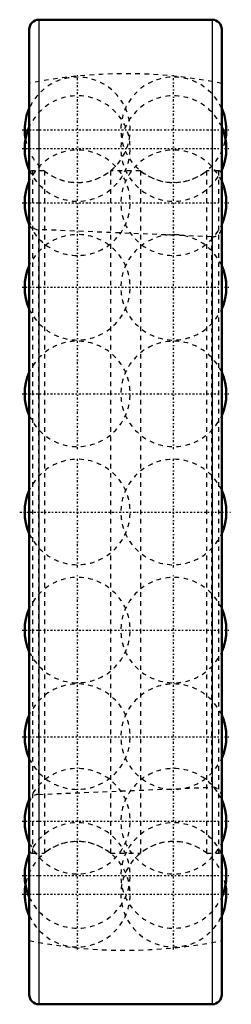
# Model space of a CAD drawing. Header units: millimetres. Extents: x -2 to 44, y -108 to 108.
import ezdxf

# ---------------------------------------------------------------- set-up
doc = ezdxf.new("R2010")
doc.units = ezdxf.units.MM
doc.linetypes.add('Center', pattern=[1.5, 0.45, -0.5, 0.05, -0.5])
doc.linetypes.add('Dashed', pattern=[2, 1, -1])
for name, color, linetype, lineweight in [('2d ConnectionPoints', 7, 'Continuous', 50), ('AM_0', 7, 'Continuous', 50), ('AM_4', 3, 'Continuous', 25), ('AM_7', 7, 'Center', 25), ('AM_9', 6, 'Dashed', 25)]:
    doc.layers.add(name, color=color, linetype=linetype, lineweight=lineweight)

# ---------------------------------------------------------------- blocks, each defined once
blk = doc.blocks.new('1_SKF_1224_KM_PART6_1_0_in_SKF_1224_KM_0')
at = {"layer": 'AM_0'}
blk.add_arc((10.5, 79.37), 11.51, 155.8237, 204.1763, dxfattribs=at)
at = {"layer": 'AM_9'}
blk.add_arc((10.5, 79.37), 11.51, 204.1763, 155.8237, dxfattribs=at)
blk = doc.blocks.new('2_SKF_1224_KM_PART6_2_0_in_SKF_1224_KM_0')
at = {"layer": 'AM_0'}
blk.add_arc((10.5, 67.52), 11.51, 155.8237, 204.1763, dxfattribs=at)
at = {"layer": 'AM_9'}
blk.add_arc((10.5, 67.52), 11.51, 204.1763, 155.8237, dxfattribs=at)
blk = doc.blocks.new('3_SKF_1224_KM_PART6_3_0_in_SKF_1224_KM_0')
at = {"layer": 'AM_0'}
blk.add_arc((10.5, 49.06), 11.51, 155.8237, 204.1763, dxfattribs=at)
at = {"layer": 'AM_9'}
blk.add_arc((10.5, 49.06), 11.51, 204.1763, 155.8237, dxfattribs=at)
blk = doc.blocks.new('4_SKF_1224_KM_PART6_4_0_in_SKF_1224_KM_0')
at = {"layer": 'AM_0'}
blk.add_arc((10.5, 25.79), 11.51, 155.8237, 204.1763, dxfattribs=at)
at = {"layer": 'AM_7'}
blk.add_line((-1.58, 25.79), (43.58, 25.79), dxfattribs=at)
at = {"layer": 'AM_9'}
blk.add_arc((10.5, 25.79), 11.51, 204.1763, 155.8237, dxfattribs=at)
blk = doc.blocks.new('5_SKF_1224_KM_PART6_5_0_in_SKF_1224_KM_0')
at = {"layer": 'AM_0'}
blk.add_arc((10.5, 0), 11.5095, 155.82373464, 204.17626536, dxfattribs=at)
at = {"layer": 'AM_7'}
blk.add_line((10.5, -12.084975), (10.5, 12.084975), dxfattribs=at)
at = {"layer": 'AM_9'}
blk.add_arc((10.5, 0), 11.5095, 204.17626536, 155.82373464, dxfattribs=at)
blk = doc.blocks.new('6_SKF_1224_KM_PART6_6_0_in_SKF_1224_KM_0')
at = {"layer": 'AM_0'}
blk.add_arc((10.5, -25.79), 11.51, 155.8237, 204.1763, dxfattribs=at)
at = {"layer": 'AM_9'}
blk.add_arc((10.5, -25.79), 11.51, 204.1763, 155.8237, dxfattribs=at)
blk = doc.blocks.new('7_SKF_1224_KM_PART6_7_0_in_SKF_1224_KM_0')
at = {"layer": 'AM_0'}
blk.add_arc((10.5, -49.06), 11.51, 155.8237, 204.1763, dxfattribs=at)
at = {"layer": 'AM_7'}
blk.add_line((-1.58, -49.06), (43.58, -49.06), dxfattribs=at)
at = {"layer": 'AM_9'}
blk.add_arc((10.5, -49.06), 11.51, 204.1763, 155.8237, dxfattribs=at)
blk = doc.blocks.new('8_SKF_1224_KM_PART6_8_0_in_SKF_1224_KM_0')
at = {"layer": 'AM_0'}
blk.add_arc((10.5, -67.52), 11.51, 155.8237, 204.1763, dxfattribs=at)
at = {"layer": 'AM_9'}
blk.add_arc((10.5, -67.52), 11.51, 204.1763, 155.8237, dxfattribs=at)
blk = doc.blocks.new('9_SKF_1224_KM_PART6_9_0_in_SKF_1224_KM_0')
at = {"layer": 'AM_0'}
blk.add_arc((10.5, -79.37), 11.51, 155.8237, 204.1763, dxfattribs=at)
at = {"layer": 'AM_9'}
blk.add_arc((10.5, -79.37), 11.51, 204.1763, 155.8237, dxfattribs=at)
blk = doc.blocks.new('10_SKF_1224_KM_PART6_10_0_in_SKF_1224_KM_0')
at = {"layer": 'AM_0'}
blk.add_arc((10.5, -83.46), 11.51, 169.7785, 204.1763, dxfattribs=at)
at = {"layer": 'AM_7'}
for p, q in [((10.5, -95.54), (10.5, -13.71)), ((-1.58, -83.46), (43.58, -83.46))]:
    blk.add_line(p, q, dxfattribs=at)
at = {"layer": 'AM_9'}
blk.add_arc((10.5, -83.46), 11.51, 204.1763, 169.7785, dxfattribs=at)
blk = doc.blocks.new('11_SKF_1224_KM_PART6_11_0_in_SKF_1224_KM_0')
at = {"layer": 'AM_0'}
blk.add_arc((10.5, 83.46), 11.51, 155.8237, 190.2215, dxfattribs=at)
at = {"layer": 'AM_7'}
blk.add_line((10.5, 13.71), (10.5, 95.54), dxfattribs=at)
at = {"layer": 'AM_9'}
blk.add_arc((10.5, 83.46), 11.51, 190.2215, 155.8237, dxfattribs=at)
blk = doc.blocks.new('12_SKF_1224_KM_PART5_1_0_in_SKF_1224_KM_0')
at = {"layer": 'AM_0'}
blk.add_arc((31.5, 79.37), 11.51, 335.8237, 24.1763, dxfattribs=at)
at = {"layer": 'AM_7'}
blk.add_line((-1.58, 79.37), (43.58, 79.37), dxfattribs=at)
at = {"layer": 'AM_9'}
blk.add_arc((31.5, 79.37), 11.51, 24.1763, 335.8237, dxfattribs=at)
blk = doc.blocks.new('13_SKF_1224_KM_PART5_2_0_in_SKF_1224_KM_0')
at = {"layer": 'AM_0'}
blk.add_arc((31.5, 67.52), 11.51, 335.8237, 24.1763, dxfattribs=at)
at = {"layer": 'AM_7'}
blk.add_line((-1.58, 67.52), (43.58, 67.52), dxfattribs=at)
at = {"layer": 'AM_9'}
blk.add_arc((31.5, 67.52), 11.51, 24.1763, 335.8237, dxfattribs=at)
blk = doc.blocks.new('14_SKF_1224_KM_PART5_3_0_in_SKF_1224_KM_0')
at = {"layer": 'AM_0'}
blk.add_arc((31.5, 49.06), 11.51, 335.8237, 24.1763, dxfattribs=at)
at = {"layer": 'AM_7'}
blk.add_line((-1.58, 49.06), (43.58, 49.06), dxfattribs=at)
at = {"layer": 'AM_9'}
blk.add_arc((31.5, 49.06), 11.51, 24.1763, 335.8237, dxfattribs=at)
blk = doc.blocks.new('15_SKF_1224_KM_PART5_4_0_in_SKF_1224_KM_0')
at = {"layer": 'AM_0'}
blk.add_arc((31.5, 25.79), 11.51, 335.8237, 24.1763, dxfattribs=at)
at = {"layer": 'AM_9'}
blk.add_arc((31.5, 25.79), 11.51, 24.1763, 335.8237, dxfattribs=at)
blk = doc.blocks.new('16_SKF_1224_KM_PART5_5_0_in_SKF_1224_KM_0')
at = {"layer": 'AM_0'}
blk.add_arc((31.5, 0), 11.5095, 335.82373464, 24.17626536, dxfattribs=at)
at = {"layer": 'AM_7'}
blk.add_line((31.5, -12.084975), (31.5, 12.084975), dxfattribs=at)
at = {"layer": 'AM_9'}
blk.add_arc((31.5, 0), 11.5095, 24.17626536, 335.82373464, dxfattribs=at)
blk = doc.blocks.new('17_SKF_1224_KM_PART5_6_0_in_SKF_1224_KM_0')
at = {"layer": 'AM_0'}
blk.add_arc((31.5, -25.79), 11.51, 335.8237, 24.1763, dxfattribs=at)
at = {"layer": 'AM_7'}
blk.add_line((-1.58, -25.79), (43.58, -25.79), dxfattribs=at)
at = {"layer": 'AM_9'}
blk.add_arc((31.5, -25.79), 11.51, 24.1763, 335.8237, dxfattribs=at)
blk = doc.blocks.new('18_SKF_1224_KM_PART5_7_0_in_SKF_1224_KM_0')
at = {"layer": 'AM_0'}
blk.add_arc((31.5, -49.06), 11.51, 335.8237, 24.1763, dxfattribs=at)
at = {"layer": 'AM_9'}
blk.add_arc((31.5, -49.06), 11.51, 24.1763, 335.8237, dxfattribs=at)
blk = doc.blocks.new('19_SKF_1224_KM_PART5_8_0_in_SKF_1224_KM_0')
at = {"layer": 'AM_0'}
blk.add_arc((31.5, -67.52), 11.51, 335.8237, 24.1763, dxfattribs=at)
at = {"layer": 'AM_7'}
for p, q in [((31.5, -95.54), (31.5, -13.71)), ((-1.58, -67.52), (43.58, -67.52))]:
    blk.add_line(p, q, dxfattribs=at)
at = {"layer": 'AM_9'}
blk.add_arc((31.5, -67.52), 11.51, 24.1763, 335.8237, dxfattribs=at)
blk = doc.blocks.new('20_SKF_1224_KM_PART5_9_0_in_SKF_1224_KM_0')
at = {"layer": 'AM_0'}
blk.add_arc((31.5, -79.37), 11.51, 335.8237, 24.1763, dxfattribs=at)
at = {"layer": 'AM_7'}
blk.add_line((-1.58, -79.37), (43.58, -79.37), dxfattribs=at)
at = {"layer": 'AM_9'}
blk.add_arc((31.5, -79.37), 11.51, 24.1763, 335.8237, dxfattribs=at)
blk = doc.blocks.new('21_SKF_1224_KM_PART5_10_0_in_SKF_1224_KM_0')
at = {"layer": 'AM_0'}
blk.add_arc((31.5, -83.4595), 11.5095, 335.823735, 10.22146, dxfattribs=at)
at = {"layer": 'AM_9'}
blk.add_arc((31.5, -83.4595), 11.5095, 10.22146, 335.823735, dxfattribs=at)
blk = doc.blocks.new('22_SKF_1224_KM_PART5_11_0_in_SKF_1224_KM_0')
at = {"layer": 'AM_0'}
blk.add_arc((31.5, 83.46), 11.51, 349.7785, 24.1763, dxfattribs=at)
at = {"layer": 'AM_7'}
for p, q in [((31.5, 13.71), (31.5, 95.54)), ((-1.58, 83.46), (43.58, 83.46))]:
    blk.add_line(p, q, dxfattribs=at)
at = {"layer": 'AM_9'}
blk.add_arc((31.5, 83.46), 11.51, 24.1763, 349.7785, dxfattribs=at)
blk = doc.blocks.new('23_SKF_1224_KM_PART2_0_in_SKF_1224_KM_0')
at = {"layer": 'AM_0'}
for p, q in [((39.9, 107.5), (2.1, 107.5)), ((0, 105.4), (0, -105.4)), ((42, 105.4), (42, -105.4)), ((2.1, -107.5), (39.9, -107.5))]:
    blk.add_line(p, q, dxfattribs=at)
for centre, start, end in [((2.1, 105.4), 90, 180), ((39.9, 105.4), 360, 90), ((2.1, -105.4), 180, 270), ((39.9, -105.4), 270, 0)]:
    blk.add_arc(centre, 2.1, start, end, dxfattribs=at)
at = {"layer": 'AM_4'}
for p, q in [((2.1, 107.5), (2.1, -107.5)), ((39.9, 107.5), (39.9, -107.5))]:
    blk.add_line(p, q, dxfattribs=at)
at = {"layer": 'AM_7'}
blk.add_line((-2.1, 0), (44.1, 0), dxfattribs=at)
at = {"layer": 'AM_9'}
for centre, start, end in [((21, -10.13), 78.555, 101.445), ((21, 10.13), 258.555, 281.445)]:
    blk.add_arc(centre, 105.83, start, end, dxfattribs=at)
blk = doc.blocks.new('24_SKF_1224_KM_PART1_0_in_SKF_1224_KM_0')
at = {"layer": 'AM_9'}
for p, q in [((3.28, 74.5), (0.7, 74.5)), ((0.7, 74.5), (0.7, -74.5)), ((3.28, 74.5), (3.28, -74.5)), ((24.28, 74.5), (17.72, 74.5)), ((17.72, 74.5), (17.72, -74.5)), ((24.28, 74.5), (24.28, -74.5)), ((41.3, 74.5), (38.72, 74.5)), ((38.72, 74.5), (38.72, -74.5)), ((41.3, 74.5), (41.3, -74.5)), ((39.81, 60.09), (2.01, 61.67)), ((2.01, 61.67), (2.01, -61.67)), ((39.81, 60.09), (39.81, -60.09)), ((2.01, -61.67), (39.81, -60.09)), ((0.7, -74.5), (3.28, -74.5)), ((17.72, -74.5), (24.28, -74.5)), ((38.72, -74.5), (41.3, -74.5))]:
    blk.add_line(p, q, dxfattribs=at)
for centre, radius, start, end in [((0.7, 73.8), 0.7, 90, 180), ((10.5, 83.46), 11.51, 231.1183, 308.8817), ((31.5, 83.46), 11.51, 231.1183, 308.8817), ((41.3, 73.8), 0.7, 0, 90), ((2.1, 63.76), 2.1, 180, 267.6141), ((39.9, 62.19), 2.1, 267.6141, 360), ((39.9, -62.19), 2.1, 0, 92.3859), ((2.1, -63.76), 2.1, 92.3859, 180), ((10.5, -83.46), 11.51, 51.1183, 128.8817), ((31.5, -83.46), 11.51, 51.1183, 128.8817), ((0.7, -73.8), 0.7, 180, 270), ((41.3, -73.8), 0.7, 270, 360)]:
    blk.add_arc(centre, radius, start, end, dxfattribs=at)

msp = doc.modelspace()

# ---------------------------------------------------------------- linework, layer by layer
at = {"layer": '2d ConnectionPoints'}
msp.add_point((0, 0), dxfattribs=at)
msp.add_point((0, 0), dxfattribs=at)
msp.add_point((0, 0), dxfattribs=at)
msp.add_point((0, 0), dxfattribs=at)
msp.add_point((0, 0), dxfattribs=at)
msp.add_point((0, 0), dxfattribs=at)
msp.add_point((0, 0), dxfattribs=at)
msp.add_point((0, 0), dxfattribs=at)
msp.add_point((0, 0), dxfattribs=at)
msp.add_point((0, 0), dxfattribs=at)
msp.add_point((0, 0), dxfattribs=at)
msp.add_point((0, 0), dxfattribs=at)

# ---------------------------------------------------------------- block references
for name in ['23_SKF_1224_KM_PART2_0_in_SKF_1224_KM_0', '22_SKF_1224_KM_PART5_11_0_in_SKF_1224_KM_0', '11_SKF_1224_KM_PART6_11_0_in_SKF_1224_KM_0', '12_SKF_1224_KM_PART5_1_0_in_SKF_1224_KM_0', '1_SKF_1224_KM_PART6_1_0_in_SKF_1224_KM_0', '13_SKF_1224_KM_PART5_2_0_in_SKF_1224_KM_0', '2_SKF_1224_KM_PART6_2_0_in_SKF_1224_KM_0', '24_SKF_1224_KM_PART1_0_in_SKF_1224_KM_0', '14_SKF_1224_KM_PART5_3_0_in_SKF_1224_KM_0', '3_SKF_1224_KM_PART6_3_0_in_SKF_1224_KM_0', '4_SKF_1224_KM_PART6_4_0_in_SKF_1224_KM_0', '15_SKF_1224_KM_PART5_4_0_in_SKF_1224_KM_0', '5_SKF_1224_KM_PART6_5_0_in_SKF_1224_KM_0', '16_SKF_1224_KM_PART5_5_0_in_SKF_1224_KM_0', '10_SKF_1224_KM_PART6_10_0_in_SKF_1224_KM_0', '19_SKF_1224_KM_PART5_8_0_in_SKF_1224_KM_0', '17_SKF_1224_KM_PART5_6_0_in_SKF_1224_KM_0', '6_SKF_1224_KM_PART6_6_0_in_SKF_1224_KM_0', '7_SKF_1224_KM_PART6_7_0_in_SKF_1224_KM_0', '18_SKF_1224_KM_PART5_7_0_in_SKF_1224_KM_0', '8_SKF_1224_KM_PART6_8_0_in_SKF_1224_KM_0', '20_SKF_1224_KM_PART5_9_0_in_SKF_1224_KM_0', '9_SKF_1224_KM_PART6_9_0_in_SKF_1224_KM_0', '21_SKF_1224_KM_PART5_10_0_in_SKF_1224_KM_0']:
    msp.add_blockref(name, (0, 0))

doc.saveas('drawing.dxf')
